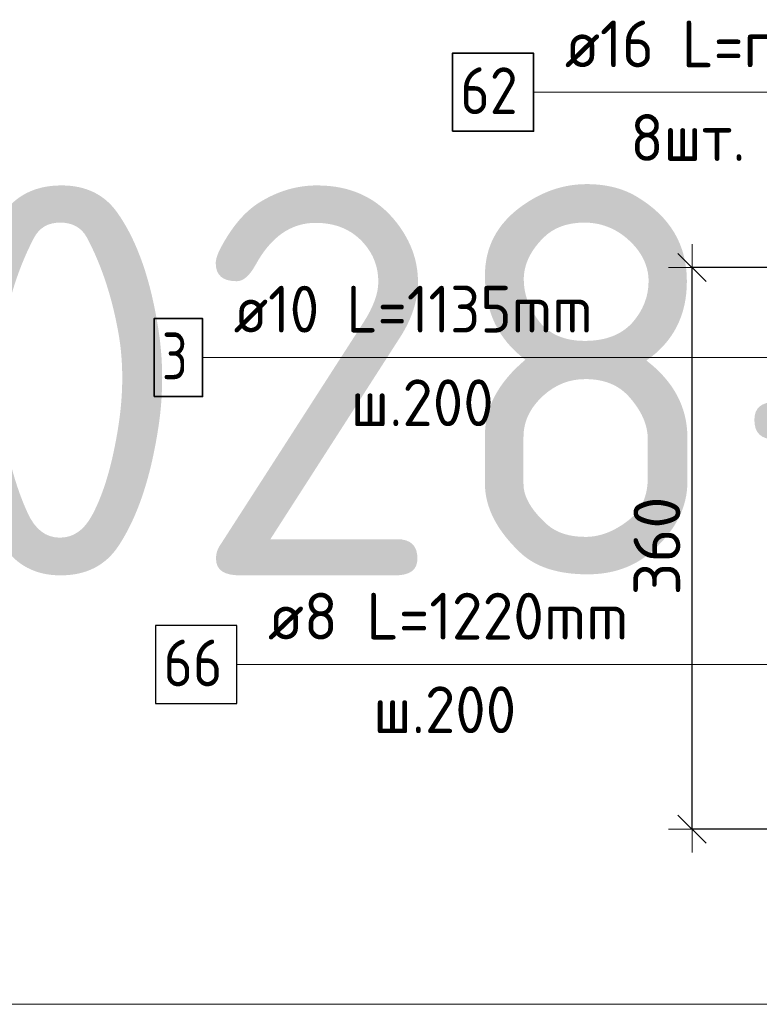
# Model space of a CAD drawing. Header units: metres. Extents: x -38 to 107, y -15 to 21.
# Tile 51 of 89: x 71.606 to 72.08, y 2.072 to 2.703. Entities that reach past the tile are written whole.
import ezdxf

# ---------------------------------------------------------------- set-up
doc = ezdxf.new("R2010")
doc.units = ezdxf.units.M
doc.header["$PDMODE"] = 65
for name, color, linetype, lineweight in [('XR$4$Арм.стержн. Арматура края', 96, 'Continuous', 35), ('XR$4$Арм.стержн. Хомут', 240, 'Continuous', 35), ('XR$4$Арм.стержн.горизонт. 1', 180, 'Continuous', 35), ('XR$4$Размерная линия (1)', 7, 'Continuous', 13)]:
    doc.layers.add(name, color=color, linetype=linetype, lineweight=lineweight)
doc.styles.add('ISOCPEUR', font='txt')
doc.dimstyles.new('DIMSTYLE_28', dxfattribs={"dimtxt": 0.03, "dimasz": 0.03, "dimexe": 0, "dimexo": 0, "dimgap": 0.015, "dimtad": 2, "dimdec": 0, "dimlfac": 1000, "dimrnd": 5, "dimzin": 12, "dimdsep": 46, "dimtxsty": 'ISOCPEUR', "dimblk1": 'ALL_ML_STRICH', "dimblk2": 'ALL_ML_STRICH', "dimsah": 1, "dimcen": 0, "dimclrd": 7, "dimclre": 256, "dimclrt": 7, "dimadec": 0, "dimazin": 0, "dimtfac": 1, "dimtdec": 0, "dimtix": 1, "dimtmove": 2, "dimatfit": 3, "dimfxl": 0, "dimtzin": 0, "dimlwd": 0, "dimlwe": -3, "dimarcsym": 0})

# ---------------------------------------------------------------- blocks, each defined once
blk = doc.blocks.new('ALL_ML_STRICH')
at = {"color": 0, "linetype": 'ByBlock', "lineweight": -2}
for p, q in [((0, -0.5), (0, 0.5)), ((-0.3, -0.3), (0.3, 0.3)), ((-1, 0), (0.5, 0))]:
    blk.add_line(p, q, dxfattribs=at)
blk = doc.blocks.new('*D603')
at = {"layer": 'DEFPOINTS', "color": 7, "linetype": 'Continuous', "lineweight": 13, "transparency": 33554687}
for p in [(72.17211, 2.54403), (72.03736, 2.18403), (72.17211, 2.18403)]:
    blk.add_point(p, dxfattribs=at)
at = {"layer": 'XR$4$Размерная линия (1)', "color": 9, "linetype": 'Continuous', "lineweight": -2, "true_color": 0xc7c7c7, "transparency": 33554687}
for p, q in [((72.15211, 2.54403), (72.03736, 2.54403)), ((72.15211, 2.18403), (72.03736, 2.18403))]:
    blk.add_line(p, q, dxfattribs=at)
at = {"layer": 'XR$4$Размерная линия (1)', "color": 7, "linetype": 'Continuous', "lineweight": -2, "transparency": 33554687}
blk.add_line((72.03736, 2.18403), (72.03736, 2.54403), dxfattribs=at)
at = {"layer": 'XR$4$Размерная линия (1)', "color": 7, "linetype": 'Continuous', "lineweight": 13, "transparency": 33554687, "xscale": 0.03, "yscale": 0.03, "zscale": 0.03}
for p, rotation in [((72.03736, 2.54403), 90), ((72.03736, 2.18403), 270)]:
    blk.add_blockref('ALL_ML_STRICH', p, dxfattribs=dict(at, rotation=rotation))
at = {"layer": 'XR$4$Размерная линия (1)', "color": 7, "linetype": 'Continuous', "lineweight": 13, "transparency": 33554687, "insert": (72.01486, 2.36553), "char_height": 0.03, "width": 0.09, "attachment_point": 5, "rotation": 90, "style": 'ISOCPEUR'}
blk.add_mtext('\\A1;{360}', dxfattribs=at)

msp = doc.modelspace()

# ---------------------------------------------------------------- linework, layer by layer
at = {"color": 7, "linetype": 'Continuous', "lineweight": 13, "transparency": 33554687}
msp.add_line((86.41979, 2.07171), (67.91979, 2.07171), dxfattribs=at)
at = {"layer": 'XR$4$Арм.стержн. Арматура края', "color": 7, "linetype": 'Continuous', "lineweight": 13, "transparency": 33554687}
for p, q in [((71.72365, 2.48637), (72.03065, 2.48637)), ((72.03065, 2.48637), (72.19703, 2.48637))]:
    msp.add_line(p, q, dxfattribs=at)
at = {"layer": 'XR$4$Арм.стержн. Арматура края', "color": 7, "linetype": 'Continuous', "lineweight": 35, "transparency": 33554687}
msp.add_lwpolyline([(71.69265, 2.46137), (71.72365, 2.46137), (71.72365, 2.51137), (71.69265, 2.51137), (71.69265, 2.46137)], dxfattribs=at)
at = {"layer": 'XR$4$Арм.стержн. Хомут', "color": 7, "linetype": 'Continuous', "lineweight": 13, "transparency": 33554687}
for p, q in [((71.74558, 2.28956), (72.03758, 2.28956)), ((72.03758, 2.28956), (72.20007, 2.28956))]:
    msp.add_line(p, q, dxfattribs=at)
at = {"layer": 'XR$4$Арм.стержн. Хомут', "color": 7, "linetype": 'Continuous', "lineweight": 25, "transparency": 33554687}
msp.add_lwpolyline([(71.69358, 2.26456), (71.74558, 2.26456), (71.74558, 2.31456), (71.69358, 2.31456), (71.69358, 2.26456)], dxfattribs=at)
at = {"layer": 'XR$4$Арм.стержн.горизонт. 1', "color": 7, "linetype": 'Continuous', "lineweight": 13, "transparency": 33554687}
msp.add_line((71.93584, 2.65643), (72.16184, 2.65643), dxfattribs=at)
at = {"layer": 'XR$4$Арм.стержн.горизонт. 1', "color": 7, "linetype": 'Continuous', "lineweight": 35, "transparency": 33554687}
msp.add_lwpolyline([(71.88384, 2.63143), (71.93584, 2.63143), (71.93584, 2.68143), (71.88384, 2.68143), (71.88384, 2.63143)], dxfattribs=at)

# ---------------------------------------------------------------- texts
at = {"color": 7, "linetype": 'Continuous', "lineweight": 35, "transparency": 33554687, "insert": (70.35063, 2.34671), "char_height": 0.25, "width": 2.7437149, "attachment_point": 7, "style": 'ISOCPEUR'}
msp.add_mtext('\\W0.96;ГОСТ 34028-2016', dxfattribs=at)
at = {"layer": 'XR$4$Арм.стержн. Арматура края', "color": 7, "linetype": 'Continuous', "lineweight": 25, "transparency": 33554687, "char_height": 0.03, "attachment_point": 7, "style": 'ISOCPEUR'}
for s, insert, width in [('\\W0.92;ø10 L=1135mm ', (71.74365, 2.50237), 0.2806693), ('\\W0.78;3', (71.69765, 2.47237), 0.0326407), ('\\W0.95;ш.200 ', (71.81865, 2.44237), 0.1311996)]:
    msp.add_mtext(s, dxfattribs=dict(at, insert=insert, width=width))
at = {"layer": 'XR$4$Арм.стержн. Хомут', "color": 7, "linetype": 'Continuous', "lineweight": 25, "transparency": 33554687, "char_height": 0.03, "attachment_point": 7, "style": 'ISOCPEUR'}
for s, insert, width in [('\\W0.96;ø8 L=1220mm ', (71.76558, 2.30556), 0.2722217), ('\\W0.87;66', (71.69858, 2.27556), 0.0550812), ('\\W0.95;ш.200 ', (71.83308, 2.24556), 0.1311995)]:
    msp.add_mtext(s, dxfattribs=dict(at, insert=insert, width=width))
at = {"layer": 'XR$4$Арм.стержн.горизонт. 1', "color": 7, "linetype": 'Continuous', "lineweight": 25, "transparency": 33554687, "char_height": 0.03, "attachment_point": 7, "style": 'ISOCPEUR'}
for s, insert, width in [('\\W0.94;ø16 L=п.м.', (71.95584, 2.67243), 0.199983), ('\\W0.87;62', (71.88884, 2.64243), 0.0550812), ('\\W0.94;8шт. ', (71.99784, 2.61243), 0.1161286)]:
    msp.add_mtext(s, dxfattribs=dict(at, insert=insert, width=width))

# ---------------------------------------------------------------- dimensions: what is measured, and where the dimension line sits
at = {"layer": 'XR$4$Размерная линия (1)', "color": 7, "linetype": 'Continuous', "lineweight": 13, "transparency": 33554687}
dim = msp.add_linear_dim(base=(72.03736, 2.54403), p1=(72.15211, 2.18403), p2=(72.15211, 2.54403), angle=90, dimstyle='DIMSTYLE_28', override={"dimpost": '<>', "dimclrd": 7, "dimclre": 9, "dimclrt": 7, "dimlwd": 0, "dimlwe": 65533}, dxfattribs=at)
dim.commit()
dim.dimension.update_dxf_attribs({"geometry": '*D603', "text_midpoint": (72.01486, 2.36553), "dimtype": 160})

doc.saveas('drawing.dxf')
